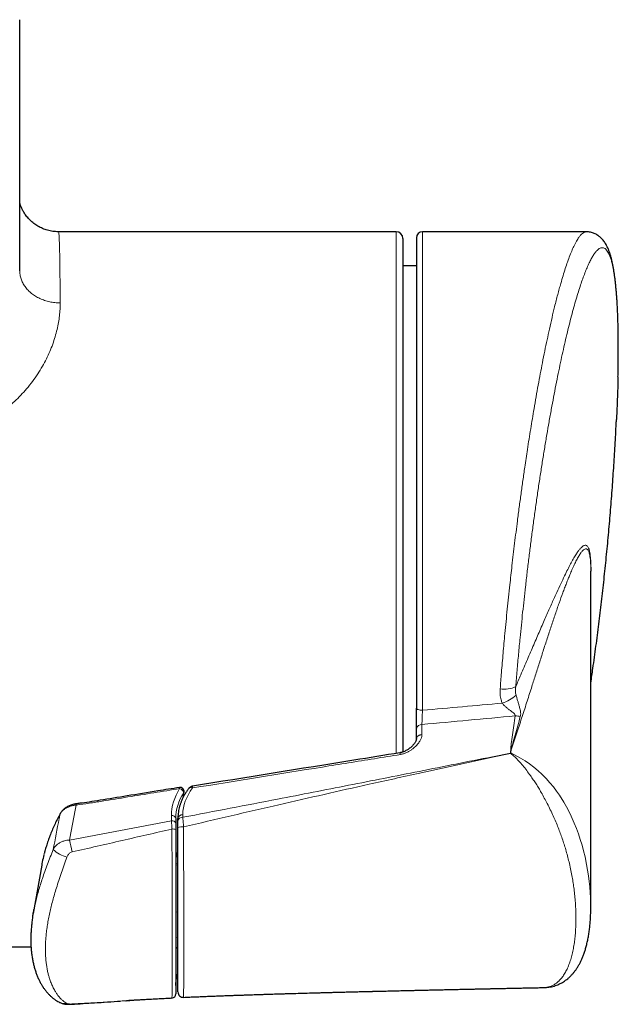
# Model space of a CAD drawing. Header units: millimetres. Extents: x 8 to 2314, y 12 to 2305.
# Tile 9 of 156: x 1217 to 1261, y 537 to 610. Entities that reach past the tile are written whole.
import ezdxf

# ---------------------------------------------------------------- set-up
doc = ezdxf.new("R2010")
doc.units = ezdxf.units.MM

msp = doc.modelspace()

# ---------------------------------------------------------------- linework, layer by layer
at = {"color": 7, "linetype": 'Continuous', "lineweight": 30}
for p, q in [((1217.118, 609.97), (1217.111, 610.006)), ((1245.029, 594.289), (1219.989, 594.289)), ((1219.989, 594.285), (1219.989, 594.285)), ((1259.116, 594.289), (1246.979, 594.289)), ((1245.529, 593.789), (1245.529, 555.735)), ((1246.529, 593.839), (1246.529, 558.981)), ((1246.529, 591.761), (1245.529, 591.761)), ((1259.457, 544.253), (1259.457, 569.137)), ((1246.529, 556.707), (1246.529, 557.458)), ((1246.529, 556.707), (1246.531, 556.725)), ((1252.167, 555.365), (1253.513, 555.643)), ((1253.535, 555.666), (1253.535, 555.812)), ((1228.692, 550.812), (1228.692, 550.434)), ((1228.847, 550.614), (1228.847, 550.806)), ((1218.748, 547.349), (1218.123, 543.779)), ((1134.714, 541.289), (1217.96, 541.289)), ((1255.975, 538.28), (1255.97, 538.28)), ((1220.097, 537.172), (1220.103, 537.169)), ((1224.954, 537.302), (1225.284, 537.323)), ((1225.02, 537.306), (1225.287, 537.324)), ((1228.407, 537.506), (1228.407, 537.511))]:
    msp.add_line(p, q, dxfattribs=at)
at = {"color": 252, "linetype": 'Continuous', "lineweight": 0}
for p, q in [((1245.029, 555.629), (1245.029, 594.289)), ((1246.979, 594.289), (1246.979, 558.829)), ((1246.939, 557.775), (1246.939, 557.024)), ((1229.228, 552.355), (1229.275, 552.721)), ((1228.366, 550.646), (1228.366, 551.023)), ((1229.212, 551.088), (1229.212, 550.896)), ((1220.814, 549.21), (1228.366, 550.646))]:
    msp.add_line(p, q, dxfattribs=at)
at = {"color": 252, "linetype": 'Continuous', "lineweight": 0, "flags": 128}
for points in [[(1246.529, 558.981), (1246.537, 558.951), (1246.563, 558.923), (1246.604, 558.896), (1246.66, 558.873), (1246.729, 558.854), (1246.806, 558.84), (1246.891, 558.832), (1246.979, 558.829)], [(1259.448, 544.601), (1259.442, 544.939), (1259.387, 545.731), (1259.344, 546.141), (1259.29, 546.557), (1259.224, 546.979), (1259.147, 547.407), (1259.031, 547.957), (1258.923, 548.401), (1258.807, 548.828), (1258.676, 549.26), (1258.542, 549.662), (1258.394, 550.067), (1258.236, 550.464), (1258.007, 550.982), (1257.75, 551.501), (1257.458, 552.024), (1257.132, 552.542), (1256.919, 552.845), (1256.683, 553.156), (1256.432, 553.459), (1256.143, 553.777), (1255.838, 554.082), (1255.546, 554.349), (1255.237, 554.606), (1254.918, 554.847), (1254.591, 555.071), (1254.257, 555.278), (1253.795, 555.535), (1253.535, 555.666), (1253.535, 555.666), (1253.535, 555.666)], [(1229.3, 552.767), (1229.296, 552.751), (1229.275, 552.721)], [(1220.105, 551.123), (1220.114, 551.155), (1220.117, 551.163)], [(1220.965, 537.043), (1220.976, 537.045), (1220.998, 537.061)]]:
    msp.add_lwpolyline(points, dxfattribs=at)
at = {"color": 7, "linetype": 'Continuous', "lineweight": 30}
for centre, radius, start, end in [((1245.029, 593.789), 0.5, 0, 90), ((1246.979, 593.839), 0.45, 90, 180), ((1229.003, 552.81), 0.3, 351.69283, 99.19522), ((1228.892, 541.073), 0.2, 103.3092, 180), ((1228.392, 537.803), 0.3, 272.90484, 359.91517), ((1229.247, 537.953), 0.4, 180.00197, 272.65085)]:
    msp.add_arc(centre, radius, start, end, dxfattribs=at)
at = {"color": 252, "linetype": 'Continuous', "lineweight": 0}
for centre, radius, start, end in [((1253.078, 562.22), 1.828, 259.32492, 296.48447), ((1252.085, 561.922), 2.688, 287.29556, 312.86917), ((1253.83, 556.702), 1.712, 76.45698, 89.58531), ((1246.91, 557.387), 0.388, 85.77416, 169.57886), ((1228.683, 552.992), 0.295, 5.74558, 22.7951), ((1228.897, 552.644), 0.386, 11.54159, 78.10821), ((1229.822, 552.852), 0.247, 62.54136, 133.06234), ((1219.361, 551.566), 1.963, 7.02074, 9.56267), ((1228.422, 550.752), 0.276, 12.39018, 101.7659), ((1229.186, 550.744), 0.345, 85.77416, 169.57886), ((1228.422, 550.375), 0.276, 12.39018, 101.7659), ((1229.186, 550.552), 0.345, 85.77416, 169.57886), ((1229.158, 549.318), 0.872, 83.06813, 110.86499), ((1228.475, 549.327), 0.703, 71.97308, 95.58412), ((1208.199, 546.122), 12.987, 9.77652, 13.75344), ((1221.28, 550.357), 2.496, 227.78943, 254.7552), ((1231.931, 547.47), 3.239, 162.24334, 177.7926), ((1228.853, 547.511), 0.165, 192.34377, 267.63276), ((1228.863, 547.625), 0.171, 190.1222, 264.51768), ((1228.857, 543.743), 0.168, 93.73504, 169.83), ((1228.857, 541.834), 0.168, 93.73504, 169.83), ((1220.467, 537.95), 0.861, 245.01584, 280.48861)]:
    msp.add_arc(centre, radius, start, end, dxfattribs=at)
for centre, major_axis, ratio, start_param, end_param in [((1114.065, 567.789), (311.723, 18.806), 0.059895, 5.149264, 5.170314), ((1114.153, 567.084), (311.722, 19.521), 0.062137, 5.148535, 5.173159), ((1234.966, 551.435), (6.575, 0.814), 0.701687, 2.621349, 3.054933), ((1234.992, 551.223), (6.274, 0.813), 0.701168, 2.617377, 3.050961), ((1234.757, 551.434), (5.525, 0.684), 0.701687, 2.53814, 3.054933), ((1234.992, 538.007), (6.274, -0.813), 0.701168, 3.013836, 3.232224)]:
    msp.add_ellipse(centre, major_axis=major_axis, ratio=ratio, start_param=start_param, end_param=end_param, dxfattribs=at)
for points, knots in [([(1217.118, 609.97), (1217.118, 607.909), (1217.118, 603.788), (1217.118, 597.606), (1217.118, 593.485), (1217.117, 591.424)], [0, 0, 0, 0, 0.333272, 0.666601, 1, 1, 1, 1]), ([(1219.989, 594.285), (1219.993, 594.283), (1220.001, 594.28), (1220.014, 594.219), (1220.027, 594.111), (1220.039, 593.952), (1220.05, 593.748), (1220.06, 593.499), (1220.069, 593.209), (1220.078, 592.873), (1220.086, 592.49), (1220.093, 592.062), (1220.099, 591.587), (1220.104, 591.067), (1220.108, 590.58), (1220.111, 590.149), (1220.114, 589.787), (1220.116, 589.413), (1220.117, 589.151), (1220.117, 589.021)], [0, 0, 0, 0, 0.051231, 0.117662, 0.184213, 0.251132, 0.318175, 0.382733, 0.447402, 0.512938, 0.578474, 0.644479, 0.710484, 0.77739, 0.844419, 0.883254, 0.922113, 0.961044, 1, 1, 1, 1]), ([(1259.115, 594.281), (1259.093, 594.283), (1259.048, 594.286), (1258.977, 594.26), (1258.885, 594.212), (1258.771, 594.121), (1258.632, 593.964), (1258.504, 593.781), (1258.389, 593.589), (1258.289, 593.402), (1258.187, 593.193), (1258.061, 592.913), (1257.909, 592.542), (1257.736, 592.074), (1257.566, 591.572), (1257.4, 591.042), (1257.25, 590.533), (1257.117, 590.059), (1257.003, 589.635), (1256.889, 589.193), (1256.748, 588.632), (1256.582, 587.937), (1256.396, 587.118), (1256.216, 586.288), (1256.042, 585.451), (1255.874, 584.608), (1255.712, 583.765), (1255.556, 582.925), (1255.401, 582.06), (1255.257, 581.228), (1255.124, 580.437), (1255.001, 579.69), (1254.88, 578.929), (1254.767, 578.197), (1254.661, 577.498), (1254.548, 576.735), (1254.422, 575.862), (1254.284, 574.874), (1254.149, 573.873), (1254.025, 572.926), (1253.912, 572.036), (1253.81, 571.207), (1253.71, 570.372), (1253.618, 569.579), (1253.533, 568.828), (1253.448, 568.056), (1253.358, 567.218), (1253.264, 566.314), (1253.174, 565.409), (1253.093, 564.563), (1253.02, 563.779), (1252.956, 563.055), (1252.893, 562.334), (1252.82, 561.453), (1252.77, 560.82), (1252.739, 560.424)], [0, 0, 0, 0, 0.0129072, 0.0258411, 0.038775, 0.0620359, 0.0853402, 0.1087633, 0.1244006, 0.1400379, 0.1557273, 0.1714168, 0.197356, 0.2233543, 0.2467314, 0.2701515, 0.29369, 0.3092871, 0.3248842, 0.3405323, 0.3561804, 0.3820465, 0.4079705, 0.4312763, 0.4546245, 0.478089, 0.4992298, 0.5203707, 0.5416391, 0.5629075, 0.5800943, 0.597281, 0.6145363, 0.6317917, 0.6462688, 0.6607562, 0.681715, 0.7026737, 0.7237586, 0.7448434, 0.7618816, 0.7789197, 0.796026, 0.8131323, 0.8274844, 0.8418467, 0.8602016, 0.8785564, 0.8969975, 0.9154386, 0.9303073, 0.945176, 0.9600909, 0.9750058, 1, 1, 1, 1]), ([(1253.893, 560.584), (1253.926, 560.981), (1253.991, 561.776), (1254.099, 562.986), (1254.205, 564.111), (1254.308, 565.146), (1254.405, 566.089), (1254.507, 567.033), (1254.617, 568.015), (1254.735, 569.033), (1254.863, 570.085), (1254.994, 571.132), (1255.131, 572.182), (1255.274, 573.234), (1255.421, 574.285), (1255.572, 575.324), (1255.726, 576.341), (1255.881, 577.337), (1256.038, 578.309), (1256.198, 579.262), (1256.361, 580.204), (1256.528, 581.132), (1256.697, 582.043), (1256.868, 582.929), (1257.039, 583.781), (1257.21, 584.598), (1257.38, 585.38), (1257.55, 586.132), (1257.722, 586.858), (1257.895, 587.555), (1258.068, 588.222), (1258.241, 588.852), (1258.41, 589.436), (1258.576, 589.976), (1258.739, 590.472), (1258.9, 590.928), (1259.06, 591.347), (1259.218, 591.726), (1259.374, 592.064), (1259.527, 592.356), (1259.675, 592.598), (1259.817, 592.793), (1259.953, 592.941), (1260.084, 593.045), (1260.213, 593.104), (1260.337, 593.117), (1260.457, 593.082), (1260.572, 593), (1260.68, 592.872), (1260.78, 592.7), (1260.873, 592.486), (1260.96, 592.229), (1261.042, 591.927), (1261.119, 591.577), (1261.189, 591.179), (1261.252, 590.738), (1261.308, 590.26), (1261.356, 589.749), (1261.396, 589.207), (1261.43, 588.627), (1261.457, 588.006), (1261.478, 587.343), (1261.491, 586.637), (1261.497, 585.897), (1261.496, 585.132), (1261.488, 584.349), (1261.477, 583.809), (1261.471, 583.539)], [0, 0, 0, 0, 0.017595, 0.035201, 0.052796, 0.066283, 0.07978, 0.093277, 0.106764, 0.121828, 0.136904, 0.151981, 0.167045, 0.182539, 0.198046, 0.213554, 0.229048, 0.244246, 0.259458, 0.27467, 0.289869, 0.305501, 0.321147, 0.336793, 0.352425, 0.367766, 0.38312, 0.398474, 0.413815, 0.429599, 0.445398, 0.461196, 0.47698, 0.49236, 0.507752, 0.523145, 0.538524, 0.554354, 0.570199, 0.586045, 0.601875, 0.617169, 0.632476, 0.647784, 0.663077, 0.678825, 0.694588, 0.710351, 0.726099, 0.741222, 0.756358, 0.771495, 0.786618, 0.80219, 0.817778, 0.833365, 0.848938, 0.863883, 0.878841, 0.893798, 0.908743, 0.924128, 0.939527, 0.954927, 0.970312, 0.985149, 1, 1, 1, 1]), ([(1220.117, 589.021), (1220.116, 588.866), (1220.112, 588.557), (1220.071, 588.072), (1220, 587.569), (1219.894, 587.047), (1219.752, 586.508), (1219.572, 585.964), (1219.355, 585.416), (1219.102, 584.868), (1218.805, 584.313), (1218.463, 583.753), (1218.072, 583.194), (1217.651, 582.665), (1217.205, 582.171), (1216.785, 581.763), (1216.389, 581.42), (1216.028, 581.137), (1215.621, 580.852), (1215.164, 580.573), (1214.647, 580.306), (1214.102, 580.077), (1213.532, 579.888), (1212.947, 579.744), (1212.348, 579.644), (1211.736, 579.585), (1211.323, 579.578), (1211.117, 579.574)], [0, 0, 0, 0, 0.044833, 0.08969, 0.134517, 0.180427, 0.226371, 0.272275, 0.317186, 0.362134, 0.40704, 0.453595, 0.500199, 0.546742, 0.588572, 0.630397, 0.658945, 0.687513, 0.716055, 0.750746, 0.785433, 0.821113, 0.856791, 0.892128, 0.92747, 0.963731, 1, 1, 1, 1]), ([(1253.555, 555.905), (1253.687, 556.298), (1253.952, 557.085), (1254.33, 558.238), (1254.696, 559.371), (1255.03, 560.416), (1255.342, 561.395), (1255.634, 562.309), (1255.929, 563.236), (1256.225, 564.155), (1256.524, 565.062), (1256.818, 565.938), (1257.105, 566.766), (1257.338, 567.412), (1257.519, 567.896), (1257.652, 568.241), (1257.78, 568.566), (1257.917, 568.901), (1258.069, 569.256), (1258.234, 569.62), (1258.4, 569.958), (1258.535, 570.203), (1258.64, 570.374), (1258.715, 570.485), (1258.786, 570.579), (1258.868, 570.674), (1258.961, 570.756), (1259.055, 570.801), (1259.137, 570.8), (1259.205, 570.761), (1259.261, 570.69), (1259.307, 570.594), (1259.348, 570.469), (1259.383, 570.31), (1259.412, 570.116), (1259.434, 569.884), (1259.448, 569.655), (1259.452, 569.488), (1259.453, 569.424)], [0, 0, 0, 0, 0.049346, 0.098717, 0.148123, 0.19755, 0.238441, 0.28162, 0.324814, 0.370383, 0.415976, 0.461873, 0.50781, 0.551843, 0.57389, 0.595936, 0.616935, 0.637944, 0.664763, 0.694358, 0.724, 0.753817, 0.768767, 0.783717, 0.797376, 0.811047, 0.833583, 0.856201, 0.874441, 0.892754, 0.908127, 0.92193, 0.935794, 0.949767, 0.96383, 0.977598, 0.991481, 1, 1, 1, 1]), ([(1259.457, 568.601), (1259.46, 568.672), (1259.465, 568.834), (1259.47, 569.112), (1259.47, 569.427), (1259.463, 569.746), (1259.447, 570.031), (1259.426, 570.251), (1259.403, 570.42), (1259.38, 570.549), (1259.354, 570.661), (1259.318, 570.786), (1259.269, 570.903), (1259.203, 570.996), (1259.128, 571.051), (1259.043, 571.066), (1258.945, 571.039), (1258.842, 570.973), (1258.73, 570.869), (1258.609, 570.73), (1258.462, 570.531), (1258.296, 570.274), (1258.106, 569.949), (1257.905, 569.578), (1257.684, 569.147), (1257.436, 568.64), (1257.158, 568.052), (1256.841, 567.362), (1256.492, 566.586), (1256.099, 565.694), (1255.678, 564.731), (1255.227, 563.688), (1254.756, 562.595), (1254.31, 561.557), (1254.018, 560.874), (1253.893, 560.584)], [0, 0, 0, 0, 0.008525, 0.019534, 0.035476, 0.051579, 0.067823, 0.084221, 0.09514, 0.106059, 0.117098, 0.128138, 0.14837, 0.168332, 0.188387, 0.211401, 0.234501, 0.259464, 0.281063, 0.307753, 0.334494, 0.36853, 0.402633, 0.438583, 0.474582, 0.515296, 0.560792, 0.60634, 0.660582, 0.714887, 0.774259, 0.833692, 0.894354, 0.95507, 1, 1, 1, 1]), ([(1252.739, 560.424), (1252.736, 560.355), (1252.728, 560.217), (1252.737, 560.008), (1252.762, 559.8), (1252.807, 559.58), (1252.857, 559.434), (1252.884, 559.356)], [0, 0, 0, 0, 0.189617, 0.380286, 0.574478, 0.769996, 1, 1, 1, 1]), ([(1253.913, 559.952), (1253.903, 559.997), (1253.875, 560.122), (1253.864, 560.336), (1253.883, 560.5), (1253.893, 560.584)], [0, 0, 0, 0, 0.218995, 0.604223, 1, 1, 1, 1]), ([(1254.231, 558.367), (1254.24, 558.406), (1254.257, 558.479), (1254.26, 558.592), (1254.25, 558.718), (1254.224, 558.866), (1254.177, 559.052), (1254.116, 559.264), (1254.046, 559.493), (1253.988, 559.687), (1253.945, 559.837), (1253.924, 559.913), (1253.913, 559.952)], [0, 0, 0, 0, 0.088883, 0.1665093, 0.2448147, 0.3561036, 0.4684331, 0.6094064, 0.7526313, 0.8741551, 0.9366965, 1, 1, 1, 1]), ([(1252.884, 559.356), (1252.928, 559.303), (1253.019, 559.195), (1253.183, 559.045), (1253.359, 558.901), (1253.521, 558.78), (1253.66, 558.676), (1253.755, 558.597), (1253.818, 558.529), (1253.847, 558.476), (1253.85, 558.438), (1253.844, 558.419), (1253.843, 558.414)], [0, 0, 0, 0, 0.146289, 0.297669, 0.457208, 0.618996, 0.725526, 0.833266, 0.894046, 0.945844, 0.985479, 1, 1, 1, 1]), ([(1246.979, 558.829), (1246.977, 558.79), (1246.973, 558.698), (1246.966, 558.545), (1246.959, 558.375), (1246.953, 558.207), (1246.947, 558.049), (1246.942, 557.901), (1246.94, 557.817), (1246.939, 557.775)], [0, 0, 0, 0, 0.107108, 0.254367, 0.405823, 0.55238, 0.703136, 0.849437, 1, 1, 1, 1]), ([(1253.843, 558.414), (1253.778, 557.942), (1253.684, 557.252), (1253.575, 556.471), (1253.532, 556.117), (1253.518, 555.957), (1253.517, 555.879), (1253.522, 555.842), (1253.527, 555.823), (1253.532, 555.815), (1253.535, 555.812)], [0, 0, 0, 0, 0.544023, 0.793761, 0.90004, 0.951498, 0.977185, 0.990272, 0.995229, 1, 1, 1, 1]), ([(1253.555, 555.905), (1253.557, 555.915), (1253.569, 555.97), (1253.606, 556.116), (1253.701, 556.466), (1253.918, 557.237), (1254.104, 557.907), (1254.231, 558.367)], [0, 0, 0, 0, 0.012597, 0.065557, 0.175568, 0.43477, 1, 1, 1, 1]), ([(1246.939, 557.024), (1246.936, 556.975), (1246.928, 556.858), (1246.861, 556.673), (1246.741, 556.461), (1246.569, 556.245), (1246.371, 556.057), (1246.179, 555.908), (1246.003, 555.795), (1245.806, 555.691), (1245.585, 555.602), (1245.42, 555.567), (1245.337, 555.55)], [0, 0, 0, 0, 0.077095, 0.183908, 0.290904, 0.424971, 0.55909, 0.643519, 0.728113, 0.81239, 0.906317, 1, 1, 1, 1]), ([(1246.531, 556.725), (1246.532, 556.739), (1246.535, 556.772), (1246.557, 556.823), (1246.594, 556.876), (1246.645, 556.924), (1246.707, 556.963), (1246.778, 556.994), (1246.856, 557.016), (1246.911, 557.022), (1246.939, 557.024)], [0, 0, 0, 0, 0.089991, 0.219992, 0.349993, 0.479995, 0.609996, 0.739997, 0.869999, 1, 1, 1, 1]), ([(1252.159, 555.382), (1250.353, 555.021), (1246.799, 554.312), (1241.494, 553.264), (1235.652, 552.124), (1231.556, 551.343), (1229.212, 550.896)], [0, 0, 0, 0, 0.236322, 0.465137, 0.693955, 1, 1, 1, 1]), ([(1229.263, 550.184), (1230.442, 550.46), (1232.801, 551.013), (1236.273, 551.818), (1239.679, 552.595), (1243.158, 553.375), (1247.322, 554.295), (1250.376, 554.955), (1252.176, 555.344)], [0, 0, 0, 0, 0.1545956, 0.3091982, 0.455027, 0.6008587, 0.7646343, 1, 1, 1, 1]), ([(1245.337, 555.55), (1244.695, 555.446), (1242.77, 555.137), (1237.636, 554.311), (1233.144, 553.587), (1229.936, 553.071)], [0, 0, 0, 0, 0.125, 0.375, 1, 1, 1, 1]), ([(1245.306, 555.674), (1245.306, 555.675), (1245.307, 555.679), (1245.313, 555.66), (1245.323, 555.619), (1245.332, 555.573), (1245.337, 555.55)], [0, 0, 0, 0, 0.086122, 0.390748, 0.695374, 1, 1, 1, 1]), ([(1253.513, 555.643), (1253.513, 555.643), (1253.613, 555.554), (1253.819, 555.37), (1254.12, 555.065), (1254.415, 554.731), (1254.706, 554.371), (1254.966, 554.018), (1255.196, 553.683), (1255.399, 553.372), (1255.596, 553.051), (1255.801, 552.702), (1256.013, 552.325), (1256.237, 551.904), (1256.459, 551.461), (1256.671, 551.007), (1256.865, 550.563), (1257.039, 550.135), (1257.197, 549.718), (1257.342, 549.309), (1257.477, 548.902), (1257.607, 548.477), (1257.729, 548.039), (1257.849, 547.568), (1257.959, 547.083), (1258.055, 546.597), (1258.135, 546.131), (1258.203, 545.666), (1258.26, 545.191), (1258.309, 544.664), (1258.347, 544.038), (1258.359, 543.42), (1258.347, 542.851), (1258.322, 542.387), (1258.281, 541.935), (1258.223, 541.495), (1258.148, 541.068), (1258.054, 540.655), (1257.94, 540.26), (1257.809, 539.895), (1257.659, 539.562), (1257.492, 539.262), (1257.302, 538.99), (1257.106, 538.772), (1256.911, 538.604), (1256.72, 538.478), (1256.521, 538.383), (1256.314, 538.318), (1256.134, 538.283), (1256.017, 538.281), (1255.975, 538.28)], [0, 0, 0, 0, 0.000002, 0.018869, 0.03783, 0.056819, 0.075932, 0.095245, 0.109567, 0.123959, 0.138413, 0.152936, 0.170239, 0.187629, 0.207347, 0.227166, 0.245676, 0.264249, 0.282183, 0.299636, 0.31772, 0.335837, 0.356313, 0.376825, 0.400257, 0.423727, 0.445392, 0.467079, 0.49139, 0.515729, 0.546614, 0.587999, 0.613901, 0.639829, 0.665844, 0.691892, 0.718325, 0.744798, 0.771407, 0.798072, 0.822908, 0.84781, 0.872952, 0.898195, 0.917241, 0.936206, 0.955243, 0.972586, 0.989997, 1, 1, 1, 1]), ([(1229.93, 553.202), (1229.93, 553.202), (1229.928, 553.204), (1229.929, 553.179), (1229.932, 553.121), (1229.935, 553.078), (1229.936, 553.071)], [0, 0, 0, 0, 0.031063, 0.473937, 0.907033, 1, 1, 1, 1]), ([(1228.977, 553.022), (1227.7, 552.814), (1225.784, 552.504), (1223.548, 552.145), (1222.272, 551.933), (1221.63, 551.848), (1221.308, 551.806)], [0, 0, 0, 0, 0.499963, 0.749945, 0.874936, 1, 1, 1, 1]), ([(1221.308, 551.806), (1221.227, 551.795), (1221.064, 551.773), (1220.832, 551.703), (1220.616, 551.607), (1220.425, 551.488), (1220.265, 551.348), (1220.162, 551.223), (1220.117, 551.146), (1220.105, 551.123)], [0, 0, 0, 0, 0.1562948, 0.31259, 0.4692079, 0.6258122, 0.7812067, 0.9365835, 1, 1, 1, 1]), ([(1221.308, 551.806), (1221.276, 551.638), (1221.111, 550.773), (1220.947, 549.908), (1220.814, 549.21)], [0, 0, 0, 0, 0.193711, 1, 1, 1, 1]), ([(1220.105, 551.123), (1220.005, 550.932), (1219.804, 550.548), (1219.539, 549.967), (1219.301, 549.378), (1219.098, 548.784), (1218.969, 548.363), (1218.919, 548.141), (1218.914, 548.12)], [0, 0, 0, 0, 0.19419, 0.388911, 0.583924, 0.781183, 0.978792, 1, 1, 1, 1]), ([(1219.603, 548.508), (1219.749, 549.27), (1219.916, 550.142), (1220.084, 551.014), (1220.105, 551.123)], [0, 0, 0, 0, 0.8747783, 1, 1, 1, 1]), ([(1228.406, 550.027), (1228.403, 550.083), (1228.396, 550.196), (1228.387, 550.35), (1228.377, 550.49), (1228.371, 550.584), (1228.367, 550.633), (1228.366, 550.646)], [0, 0, 0, 0, 0.241238, 0.489421, 0.705137, 0.92578, 1, 1, 1, 1]), ([(1229.212, 550.896), (1229.216, 550.848), (1229.223, 550.751), (1229.236, 550.579), (1229.25, 550.389), (1229.258, 550.253), (1229.263, 550.184)], [0, 0, 0, 0, 0.2406, 0.487643, 0.740103, 1, 1, 1, 1]), ([(1228.406, 550.027), (1227.172, 549.743), (1224.704, 549.174), (1222.233, 548.61), (1220.997, 548.328)], [0, 0, 0, 0, 0.4999873, 1, 1, 1, 1]), ([(1228.407, 537.511), (1228.408, 537.513), (1228.408, 537.519), (1228.409, 537.586), (1228.411, 537.693), (1228.412, 537.817), (1228.412, 537.94), (1228.413, 538.08), (1228.413, 538.235), (1228.414, 538.433), (1228.415, 538.681), (1228.415, 539.012), (1228.416, 539.398), (1228.416, 539.843), (1228.416, 540.313), (1228.417, 540.81), (1228.417, 541.33), (1228.417, 541.874), (1228.417, 542.438), (1228.416, 543.033), (1228.416, 543.661), (1228.416, 544.325), (1228.415, 545.015), (1228.414, 545.615), (1228.414, 546.112), (1228.413, 546.496), (1228.413, 546.888), (1228.412, 547.262), (1228.411, 547.618), (1228.41, 547.953), (1228.409, 548.369), (1228.408, 548.871), (1228.407, 549.452), (1228.407, 549.837), (1228.406, 550.027)], [0, 0, 0, 0, 0.019315, 0.050131, 0.081191, 0.101837, 0.122575, 0.143354, 0.164381, 0.18544, 0.217369, 0.249368, 0.289944, 0.330609, 0.371499, 0.412451, 0.45411, 0.495821, 0.537692, 0.579618, 0.623991, 0.668448, 0.713225, 0.758147, 0.780973, 0.803798, 0.826784, 0.849769, 0.868423, 0.887114, 0.905888, 0.937353, 0.969084, 1, 1, 1, 1]), ([(1229.263, 550.184), (1229.263, 550.007), (1229.264, 549.653), (1229.266, 549.115), (1229.268, 548.574), (1229.27, 548.097), (1229.272, 547.685), (1229.273, 547.339), (1229.274, 546.937), (1229.275, 546.484), (1229.276, 545.927), (1229.277, 545.339), (1229.278, 544.725), (1229.278, 544.136), (1229.279, 543.563), (1229.279, 543.003), (1229.279, 542.455), (1229.28, 541.921), (1229.279, 541.403), (1229.279, 540.836), (1229.279, 540.288), (1229.279, 539.762), (1229.278, 539.362), (1229.277, 539.032), (1229.277, 538.764), (1229.276, 538.5), (1229.275, 538.248), (1229.273, 538.016), (1229.272, 537.82), (1229.27, 537.69), (1229.268, 537.612), (1229.267, 537.571), (1229.266, 537.552), (1229.265, 537.555), (1229.265, 537.556)], [0, 0, 0, 0, 0.028386, 0.057017, 0.086124, 0.11545, 0.134771, 0.154178, 0.173623, 0.203214, 0.232899, 0.272834, 0.311001, 0.349254, 0.38772, 0.426241, 0.465403, 0.504612, 0.543956, 0.583344, 0.638055, 0.6793, 0.720618, 0.748384, 0.776185, 0.804063, 0.836147, 0.868342, 0.900963, 0.933779, 0.953518, 0.973327, 0.993282, 1, 1, 1, 1]), ([(1219.603, 548.508), (1219.636, 548.567), (1219.704, 548.686), (1219.823, 548.814), (1219.957, 548.928), (1220.107, 549.026), (1220.283, 549.107), (1220.457, 549.162), (1220.623, 549.198), (1220.75, 549.206), (1220.814, 549.21)], [0, 0, 0, 0, 0.151699, 0.307776, 0.374242, 0.52232, 0.674573, 0.759558, 0.87865, 1, 1, 1, 1]), ([(1218.178, 544.069), (1218.18, 544.082), (1218.208, 544.236), (1218.277, 544.541), (1218.385, 544.984), (1218.51, 545.437), (1218.649, 545.9), (1218.806, 546.384), (1218.983, 546.89), (1219.177, 547.419), (1219.384, 547.959), (1219.53, 548.324), (1219.603, 548.508)], [0, 0, 0, 0, 0.009279, 0.113723, 0.218165, 0.323794, 0.429421, 0.535712, 0.650797, 0.766847, 0.882891, 1, 1, 1, 1]), ([(1220.997, 548.328), (1220.96, 548.315), (1220.889, 548.291), (1220.8, 548.222), (1220.727, 548.143), (1220.666, 548.051), (1220.638, 547.983), (1220.624, 547.948)], [0, 0, 0, 0, 0.214308, 0.401954, 0.597398, 0.796145, 1, 1, 1, 1]), ([(1220.624, 547.948), (1220.554, 547.755), (1220.412, 547.367), (1220.21, 546.792), (1220.018, 546.221), (1219.847, 545.689), (1219.698, 545.192), (1219.569, 544.731), (1219.451, 544.277), (1219.346, 543.825), (1219.254, 543.378), (1219.176, 542.935), (1219.114, 542.501), (1219.069, 542.093), (1219.04, 541.713), (1219.025, 541.358), (1219.023, 541.01), (1219.033, 540.67), (1219.057, 540.337), (1219.093, 540.012), (1219.143, 539.698), (1219.204, 539.404), (1219.274, 539.13), (1219.361, 538.846), (1219.471, 538.549), (1219.609, 538.248), (1219.75, 537.993), (1219.89, 537.781), (1220.024, 537.606), (1220.165, 537.449), (1220.312, 537.312), (1220.465, 537.194), (1220.571, 537.133), (1220.624, 537.103)], [0, 0, 0, 0, 0.038186, 0.076736, 0.115288, 0.154189, 0.186855, 0.219522, 0.252447, 0.285372, 0.319058, 0.352745, 0.386677, 0.420609, 0.450176, 0.479743, 0.509469, 0.539194, 0.569416, 0.599639, 0.630033, 0.660428, 0.68818, 0.715932, 0.753428, 0.790947, 0.82844, 0.85698, 0.885519, 0.913991, 0.94261, 0.971228, 1, 1, 1, 1]), ([(1220.624, 537.103), (1220.632, 537.099), (1220.663, 537.084), (1220.737, 537.068), (1220.839, 537.059), (1220.926, 537.058), (1220.974, 537.06), (1220.998, 537.061)], [0, 0, 0, 0, 0.121407, 0.457871, 0.732607, 0.866444, 1, 1, 1, 1]), ([(1220.998, 537.061), (1222.233, 537.132), (1223.575, 537.208), (1224.914, 537.299), (1225.02, 537.306)], [0, 0, 0, 0, 0.921204, 1, 1, 1, 1])]:
    msp.add_open_spline(points, degree=3, knots=knots, dxfattribs=at)
at = {"color": 7, "linetype": 'Continuous', "lineweight": 30}
for points, knots in [([(1217.117, 591.39), (1217.118, 592.786), (1217.118, 596.609), (1217.118, 602.802), (1217.118, 607.6), (1217.118, 609.968)], [0, 0, 0, 0, 0.225425, 0.617552, 1, 1, 1, 1]), ([(1219.989, 594.29), (1219.985, 594.29), (1219.914, 594.287), (1219.775, 594.296), (1219.573, 594.316), (1219.376, 594.351), (1219.183, 594.398), (1218.995, 594.457), (1218.813, 594.528), (1218.638, 594.609), (1218.471, 594.701), (1218.311, 594.801), (1218.16, 594.91), (1218.019, 595.026), (1217.887, 595.149), (1217.765, 595.276), (1217.655, 595.405), (1217.556, 595.536), (1217.468, 595.666), (1217.392, 595.791), (1217.327, 595.911), (1217.273, 596.024), (1217.227, 596.128), (1217.189, 596.224), (1217.158, 596.311), (1217.134, 596.385), (1217.123, 596.426), (1217.118, 596.443)], [0, 0, 0, 0, 0.002601, 0.052505, 0.101953, 0.150957, 0.199526, 0.247663, 0.295366, 0.342629, 0.389436, 0.435763, 0.481573, 0.52681, 0.571392, 0.615198, 0.658056, 0.699739, 0.739977, 0.778505, 0.815156, 0.849936, 0.883061, 0.914924, 0.946038, 0.97699, 1, 1, 1, 1]), ([(1261.472, 583.573), (1261.474, 583.681), (1261.48, 583.945), (1261.487, 584.355), (1261.492, 584.805), (1261.496, 585.246), (1261.497, 585.677), (1261.496, 586.098), (1261.493, 586.507), (1261.487, 586.907), (1261.479, 587.298), (1261.469, 587.681), (1261.457, 588.052), (1261.442, 588.414), (1261.425, 588.765), (1261.405, 589.107), (1261.383, 589.439), (1261.359, 589.761), (1261.332, 590.071), (1261.303, 590.37), (1261.271, 590.66), (1261.235, 590.941), (1261.197, 591.213), (1261.156, 591.475), (1261.111, 591.725), (1261.062, 591.966), (1261.009, 592.201), (1260.949, 592.433), (1260.881, 592.659), (1260.804, 592.88), (1260.721, 593.082), (1260.635, 593.258), (1260.551, 593.407), (1260.465, 593.538), (1260.377, 593.656), (1260.285, 593.762), (1260.188, 593.859), (1260.086, 593.946), (1259.974, 594.028), (1259.852, 594.102), (1259.718, 594.167), (1259.579, 594.219), (1259.437, 594.257), (1259.292, 594.28), (1259.184, 594.29), (1259.126, 594.288), (1259.115, 594.287)], [0, 0, 0, 0, 0.017741, 0.043349, 0.069017, 0.09471, 0.120383, 0.145998, 0.171515, 0.196926, 0.22265, 0.248371, 0.274109, 0.299887, 0.325731, 0.35167, 0.377735, 0.404069, 0.430053, 0.456315, 0.482834, 0.509601, 0.536619, 0.563902, 0.59149, 0.618347, 0.646998, 0.676217, 0.706186, 0.737007, 0.768456, 0.794048, 0.816236, 0.836264, 0.854326, 0.870885, 0.886282, 0.900786, 0.914613, 0.929396, 0.943585, 0.957325, 0.970756, 0.983988, 0.997111, 1, 1, 1, 1]), ([(1261.471, 583.539), (1261.464, 583.264), (1261.451, 582.714), (1261.421, 581.848), (1261.391, 581.073), (1261.367, 580.575), (1261.358, 580.387)], [0, 0, 0, 0, 0.274103, 0.547968, 0.82978, 1, 1, 1, 1]), ([(1259.457, 560.857), (1259.51, 561.215), (1259.643, 562.12), (1259.842, 563.574), (1260.055, 565.22), (1260.254, 566.868), (1260.439, 568.518), (1260.61, 570.169), (1260.768, 571.822), (1260.911, 573.475), (1261.041, 575.13), (1261.157, 576.787), (1261.258, 578.444), (1261.325, 579.644), (1261.353, 580.292), (1261.357, 580.387)], [0, 0, 0, 0, 0.055229, 0.139785, 0.224343, 0.308902, 0.393463, 0.478025, 0.562588, 0.647153, 0.731719, 0.816286, 0.900854, 0.985423, 1, 1, 1, 1]), ([(1259.453, 569.424), (1259.454, 569.384), (1259.457, 569.297), (1259.457, 569.193), (1259.456, 569.137)], [0, 0, 0, 0, 0.451226, 1, 1, 1, 1]), ([(1246.529, 557.458), (1246.529, 557.514), (1246.529, 557.628), (1246.529, 557.827), (1246.529, 558.041), (1246.529, 558.27), (1246.529, 558.508), (1246.529, 558.75), (1246.529, 558.904), (1246.529, 558.981)], [0, 0, 0, 0, 0.140011, 0.28002, 0.42003, 0.560044, 0.706714, 0.853354, 1, 1, 1, 1]), ([(1246.529, 556.726), (1246.528, 556.715), (1246.526, 556.679), (1246.518, 556.637), (1246.508, 556.601), (1246.495, 556.566), (1246.472, 556.516), (1246.437, 556.45), (1246.382, 556.368), (1246.313, 556.281), (1246.231, 556.192), (1246.134, 556.099), (1246.028, 556.011), (1245.919, 555.932), (1245.81, 555.865), (1245.702, 555.807), (1245.603, 555.762), (1245.507, 555.728), (1245.41, 555.701), (1245.34, 555.686), (1245.305, 555.679)], [0, 0, 0, 0, 0.026398, 0.0841, 0.120591, 0.150682, 0.182897, 0.246832, 0.312259, 0.380407, 0.452042, 0.527419, 0.606764, 0.677136, 0.742738, 0.80425, 0.860101, 0.902568, 0.94993, 1, 1, 1, 1]), ([(1245.305, 555.677), (1244.17, 555.494), (1239.044, 554.67), (1233.919, 553.845), (1229.93, 553.202)], [0, 0, 0, 0, 0.221536, 1, 1, 1, 1]), ([(1253.535, 555.666), (1253.535, 555.663), (1253.534, 555.658), (1253.53, 555.651), (1253.523, 555.646), (1253.517, 555.644), (1253.514, 555.643), (1253.513, 555.643)], [0, 0, 0, 0, 0.2972652, 0.5155863, 0.7353371, 0.9295383, 1, 1, 1, 1]), ([(1253.535, 555.812), (1253.535, 555.818), (1253.537, 555.839), (1253.546, 555.87), (1253.552, 555.895), (1253.555, 555.905)], [0, 0, 0, 0, 0.185058, 0.68031, 1, 1, 1, 1]), ([(1229.93, 553.202), (1229.911, 553.198), (1229.874, 553.191), (1229.82, 553.17), (1229.769, 553.142), (1229.724, 553.108), (1229.685, 553.071), (1229.664, 553.044), (1229.654, 553.031)], [0, 0, 0, 0, 0.166622, 0.344069, 0.516614, 0.687645, 0.858592, 1, 1, 1, 1]), ([(1228.955, 553.107), (1228.425, 553.021), (1227.134, 552.812), (1225.176, 552.496), (1223.475, 552.217), (1222.31, 552.035), (1221.714, 551.948), (1221.392, 551.906), (1221.296, 551.893)], [0, 0, 0, 0, 0.207625, 0.506141, 0.767233, 0.874461, 0.962341, 1, 1, 1, 1]), ([(1229.653, 553.032), (1229.628, 552.998), (1229.554, 552.899), (1229.441, 552.734), (1229.321, 552.535), (1229.214, 552.332), (1229.12, 552.127), (1229.039, 551.919), (1228.973, 551.71), (1228.92, 551.5), (1228.881, 551.289), (1228.856, 551.078), (1228.848, 550.917), (1228.847, 550.827), (1228.847, 550.806)], [0, 0, 0, 0, 0.050599, 0.144068, 0.237386, 0.330464, 0.423274, 0.515793, 0.608006, 0.69991, 0.791513, 0.882836, 0.973913, 1, 1, 1, 1]), ([(1229.249, 552.394), (1229.262, 552.494), (1229.277, 552.618), (1229.297, 552.743), (1229.3, 552.767)], [0, 0, 0, 0, 0.809756, 1, 1, 1, 1]), ([(1221.296, 551.891), (1221.286, 551.89), (1221.229, 551.884), (1221.126, 551.863), (1220.988, 551.827), (1220.854, 551.779), (1220.725, 551.722), (1220.603, 551.655), (1220.489, 551.58), (1220.384, 551.496), (1220.29, 551.405), (1220.208, 551.307), (1220.15, 551.225), (1220.125, 551.175), (1220.119, 551.162)], [0, 0, 0, 0, 0.019635, 0.113536, 0.20814, 0.303527, 0.398546, 0.493023, 0.588537, 0.683958, 0.777705, 0.87201, 0.966318, 1, 1, 1, 1]), ([(1220.118, 551.162), (1220.099, 551.127), (1220.014, 550.971), (1219.871, 550.688), (1219.689, 550.308), (1219.517, 549.919), (1219.36, 549.53), (1219.218, 549.145), (1219.092, 548.765), (1219.002, 548.466), (1218.958, 548.293), (1218.947, 548.247)], [0, 0, 0, 0, 0.037185, 0.163454, 0.295882, 0.431623, 0.564923, 0.696009, 0.825141, 0.952608, 1, 1, 1, 1]), ([(1228.692, 550.434), (1228.692, 550.404), (1228.692, 550.341), (1228.692, 550.232), (1228.692, 550.117), (1228.692, 550.037), (1228.692, 549.996)], [0, 0, 0, 0, 0.251248, 0.510286, 0.751739, 1, 1, 1, 1]), ([(1228.847, 550.133), (1228.847, 550.179), (1228.847, 550.269), (1228.847, 550.396), (1228.847, 550.514), (1228.847, 550.581), (1228.847, 550.614)], [0, 0, 0, 0, 0.254863, 0.504523, 0.751982, 1, 1, 1, 1]), ([(1228.692, 549.996), (1228.692, 549.813), (1228.692, 549.445), (1228.692, 548.893), (1228.692, 548.353), (1228.692, 547.83), (1228.692, 547.325), (1228.692, 546.831), (1228.692, 546.348), (1228.692, 545.793), (1228.692, 545.174), (1228.692, 544.497), (1228.692, 543.845), (1228.692, 543.167), (1228.692, 542.469), (1228.692, 541.757), (1228.692, 541.131), (1228.692, 540.582), (1228.692, 540.106), (1228.692, 539.657), (1228.692, 539.265), (1228.692, 538.929), (1228.692, 538.644), (1228.692, 538.389), (1228.692, 538.172), (1228.692, 538.002), (1228.692, 537.885), (1228.692, 537.816), (1228.692, 537.809), (1228.692, 537.806)], [0, 0, 0, 0, 0.030431, 0.060938, 0.091385, 0.120411, 0.149521, 0.178698, 0.207881, 0.236971, 0.281624, 0.326343, 0.371091, 0.415784, 0.470466, 0.525179, 0.579863, 0.621808, 0.663789, 0.705756, 0.747681, 0.78097, 0.814362, 0.847743, 0.881047, 0.914261, 0.943798, 0.973451, 1, 1, 1, 1]), ([(1228.847, 537.956), (1228.847, 537.955), (1228.847, 537.951), (1228.847, 537.976), (1228.847, 538.046), (1228.847, 538.182), (1228.847, 538.363), (1228.847, 538.583), (1228.847, 538.837), (1228.847, 539.149), (1228.847, 539.524), (1228.847, 539.967), (1228.847, 540.44), (1228.847, 540.939), (1228.847, 541.462), (1228.847, 542.005), (1228.847, 542.566), (1228.847, 543.145), (1228.847, 543.745), (1228.847, 544.366), (1228.847, 545.009), (1228.847, 545.619), (1228.847, 546.189), (1228.847, 546.717), (1228.847, 547.259), (1228.847, 547.816), (1228.847, 548.385), (1228.847, 548.901), (1228.847, 549.355), (1228.847, 549.745), (1228.847, 550.004), (1228.847, 550.133)], [0, 0, 0, 0, 0.005518, 0.027122, 0.059515, 0.091926, 0.12434, 0.156768, 0.189192, 0.221623, 0.264864, 0.308119, 0.351383, 0.394636, 0.437892, 0.481158, 0.524426, 0.567683, 0.610937, 0.654199, 0.697452, 0.740694, 0.773127, 0.805551, 0.837976, 0.870391, 0.902803, 0.935196, 0.9568, 0.978403, 1, 1, 1, 1]), ([(1218.914, 548.12), (1218.869, 547.938), (1218.805, 547.681), (1218.764, 547.424), (1218.752, 547.348)], [0, 0, 0, 0, 0.705111, 1, 1, 1, 1]), ([(1259.453, 543.995), (1259.455, 544.054), (1259.46, 544.252), (1259.453, 544.457), (1259.448, 544.601)], [0, 0, 0, 0, 0.299193, 1, 1, 1, 1]), ([(1218.084, 543.533), (1218.091, 543.584), (1218.117, 543.759), (1218.152, 543.94), (1218.178, 544.069)], [0, 0, 0, 0, 0.286461, 1, 1, 1, 1]), ([(1255.975, 538.279), (1255.989, 538.279), (1256.059, 538.278), (1256.184, 538.288), (1256.357, 538.308), (1256.54, 538.342), (1256.732, 538.391), (1256.917, 538.452), (1257.096, 538.526), (1257.268, 538.611), (1257.433, 538.708), (1257.593, 538.816), (1257.746, 538.935), (1257.895, 539.066), (1258.039, 539.21), (1258.177, 539.366), (1258.308, 539.534), (1258.434, 539.714), (1258.553, 539.908), (1258.666, 540.115), (1258.773, 540.338), (1258.874, 540.576), (1258.968, 540.832), (1259.056, 541.106), (1259.138, 541.399), (1259.212, 541.71), (1259.277, 542.036), (1259.333, 542.375), (1259.378, 542.727), (1259.414, 543.091), (1259.438, 543.469), (1259.452, 543.768), (1259.453, 543.942), (1259.454, 543.984)], [0, 0, 0, 0, 0.005067, 0.026014, 0.046169, 0.071673, 0.096917, 0.122007, 0.147058, 0.172185, 0.197533, 0.22326, 0.249534, 0.276547, 0.304651, 0.333466, 0.363155, 0.39388, 0.425806, 0.459101, 0.493931, 0.530458, 0.56884, 0.609228, 0.651773, 0.696868, 0.742368, 0.788912, 0.836308, 0.884599, 0.933829, 0.984047, 1, 1, 1, 1]), ([(1218.082, 543.524), (1218.08, 543.516), (1218.059, 543.391), (1218.028, 543.153), (1217.99, 542.811), (1217.963, 542.472), (1217.946, 542.138), (1217.941, 541.81), (1217.947, 541.489), (1217.964, 541.175), (1217.993, 540.867), (1218.033, 540.567), (1218.083, 540.274), (1218.145, 539.99), (1218.217, 539.715), (1218.3, 539.451), (1218.393, 539.196), (1218.496, 538.952), (1218.608, 538.72), (1218.729, 538.5), (1218.859, 538.294), (1218.996, 538.101), (1219.141, 537.921), (1219.293, 537.755), (1219.451, 537.605), (1219.613, 537.47), (1219.779, 537.351), (1219.931, 537.258), (1220.041, 537.198), (1220.095, 537.174), (1220.104, 537.17)], [0, 0, 0, 0, 0.002945, 0.043976, 0.085318, 0.126872, 0.168532, 0.21014, 0.251015, 0.292212, 0.333333, 0.374345, 0.415211, 0.45589, 0.496338, 0.536425, 0.576005, 0.615475, 0.654367, 0.692671, 0.73038, 0.767487, 0.803984, 0.839909, 0.87479, 0.908402, 0.941151, 0.973076, 0.995396, 1, 1, 1, 1]), ([(1228.692, 538.419), (1228.693, 538.453), (1228.694, 538.554), (1228.706, 538.723), (1228.733, 538.924), (1228.775, 539.123), (1228.813, 539.269), (1228.842, 539.348), (1228.847, 539.362)], [0, 0, 0, 0, 0.1062104, 0.3177686, 0.5294996, 0.7413368, 0.9530703, 1, 1, 1, 1]), ([(1229.265, 537.553), (1229.337, 537.557), (1229.569, 537.567), (1229.946, 537.584), (1230.378, 537.602), (1230.762, 537.618), (1231.096, 537.631), (1231.376, 537.642), (1231.604, 537.651), (1231.784, 537.658), (1231.925, 537.663), (1232.032, 537.667), (1232.132, 537.671), (1232.256, 537.676), (1232.432, 537.682), (1232.664, 537.69), (1232.94, 537.7), (1233.241, 537.711), (1233.546, 537.722), (1233.836, 537.731), (1234.11, 537.741), (1234.368, 537.749), (1234.62, 537.757), (1234.854, 537.765), (1235.062, 537.772), (1235.239, 537.777), (1235.397, 537.782), (1235.569, 537.788), (1235.777, 537.794), (1236.021, 537.802), (1236.282, 537.81), (1236.552, 537.818), (1236.938, 537.829), (1237.45, 537.844), (1238.096, 537.863), (1238.631, 537.878), (1239.045, 537.889), (1239.327, 537.897), (1239.598, 537.904), (1239.843, 537.911), (1240.043, 537.916), (1240.211, 537.921), (1240.388, 537.925), (1240.635, 537.932), (1240.955, 537.94), (1241.318, 537.95), (1241.673, 537.959), (1242.022, 537.968), (1242.304, 537.975), (1242.525, 537.98), (1242.681, 537.984), (1242.842, 537.988), (1243, 537.992), (1243.143, 537.995), (1243.257, 537.998), (1243.354, 538.001), (1243.464, 538.003), (1243.614, 538.007), (1243.811, 538.012), (1244.039, 538.017), (1244.279, 538.023), (1244.606, 538.031), (1245.005, 538.04), (1245.467, 538.051), (1245.89, 538.061), (1246.261, 538.07), (1246.581, 538.077), (1246.851, 538.083), (1247.09, 538.089), (1247.304, 538.093), (1247.514, 538.098), (1247.744, 538.103), (1248.013, 538.109), (1248.342, 538.117), (1248.728, 538.125), (1249.168, 538.135), (1249.644, 538.145), (1250.063, 538.155), (1250.416, 538.162), (1250.693, 538.168), (1250.964, 538.174), (1251.213, 538.179), (1251.424, 538.184), (1251.596, 538.187), (1251.727, 538.19), (1251.824, 538.192), (1251.907, 538.194), (1251.996, 538.196), (1252.103, 538.198), (1252.238, 538.201), (1252.407, 538.204), (1252.615, 538.209), (1252.863, 538.214), (1253.168, 538.22), (1253.533, 538.228), (1253.963, 538.237), (1254.445, 538.247), (1254.979, 538.257), (1255.493, 538.268), (1255.829, 538.275), (1255.97, 538.277)], [0, 0, 0, 0, 0.008065, 0.025974, 0.042097, 0.056403, 0.068867, 0.079465, 0.087732, 0.094346, 0.099603, 0.103571, 0.106334, 0.11082, 0.117392, 0.126058, 0.136817, 0.148362, 0.159776, 0.171056, 0.180816, 0.190471, 0.200021, 0.208996, 0.216777, 0.223355, 0.228805, 0.234496, 0.242699, 0.252043, 0.261894, 0.272008, 0.282385, 0.30527, 0.329432, 0.354935, 0.365322, 0.375917, 0.386573, 0.395837, 0.403337, 0.409069, 0.414717, 0.423254, 0.436798, 0.450703, 0.464046, 0.476842, 0.49018, 0.495811, 0.501636, 0.507659, 0.513865, 0.519354, 0.523607, 0.526702, 0.530201, 0.536038, 0.54348, 0.552446, 0.561595, 0.570459, 0.589209, 0.606527, 0.622407, 0.636777, 0.648234, 0.65839, 0.667242, 0.675073, 0.68243, 0.690873, 0.700967, 0.712713, 0.727872, 0.744397, 0.762254, 0.781448, 0.791546, 0.801979, 0.812597, 0.822036, 0.829969, 0.836394, 0.84131, 0.844717, 0.847372, 0.850666, 0.854629, 0.859494, 0.865823, 0.87364, 0.882947, 0.893747, 0.907918, 0.924044, 0.942127, 0.962171, 0.984182, 1, 1, 1, 1]), ([(1220.097, 537.173), (1220.106, 537.169), (1220.145, 537.149), (1220.218, 537.121), (1220.316, 537.09), (1220.42, 537.067), (1220.538, 537.049), (1220.659, 537.039), (1220.779, 537.036), (1220.878, 537.038), (1220.94, 537.042), (1220.965, 537.043)], [0, 0, 0, 0, 0.032705, 0.144792, 0.260571, 0.380825, 0.516218, 0.674579, 0.804535, 0.918625, 1, 1, 1, 1]), ([(1220.965, 537.044), (1221.532, 537.08), (1222.744, 537.156), (1223.956, 537.236), (1224.6, 537.279)], [0, 0, 0, 0, 0.468239, 1, 1, 1, 1]), ([(1225.02, 537.305), (1225.041, 537.308), (1225.078, 537.313), (1225.148, 537.323), (1225.214, 537.33), (1225.282, 537.337), (1225.36, 537.341), (1225.46, 537.347), (1225.58, 537.354), (1225.745, 537.364), (1225.971, 537.377), (1226.268, 537.394), (1226.617, 537.413), (1227.019, 537.435), (1227.473, 537.458), (1227.942, 537.482), (1228.259, 537.498), (1228.408, 537.505)], [0, 0, 0, 0, 0.041555, 0.074488, 0.100277, 0.11152, 0.133879, 0.165263, 0.197349, 0.235992, 0.305483, 0.38956, 0.48833, 0.60192, 0.730476, 0.874159, 1, 1, 1, 1])]:
    msp.add_open_spline(points, degree=3, knots=knots, dxfattribs=at)
at = {"color": 252, "linetype": 'Continuous', "lineweight": 0}
msp.add_open_spline([(1220.117, 589.021), (1219.986, 589.024), (1219.724, 589.032), (1219.338, 589.095), (1218.965, 589.196), (1218.612, 589.335), (1218.284, 589.51), (1217.988, 589.718), (1217.729, 589.955), (1217.51, 590.218), (1217.336, 590.501), (1217.211, 590.8), (1217.132, 591.109), (1217.122, 591.319), (1217.117, 591.424)], degree=3, dxfattribs=at)

doc.saveas('drawing.dxf')
